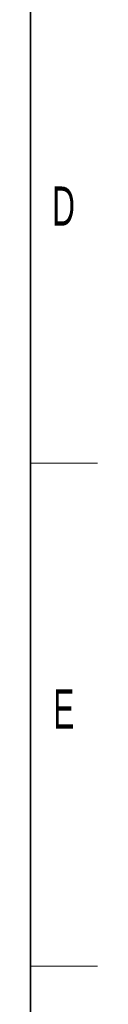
# Model space of a CAD drawing. Header units: millimetres. Extents: x 5 to 418, y 2 to 292.
# Tile 34 of 35: x 408 to 414, y 54 to 142. Entities that reach past the tile are written whole.
import ezdxf

# ---------------------------------------------------------------- set-up
doc = ezdxf.new("R2010")
doc.units = ezdxf.units.MM
doc.layers.add('SLD-0', color=7, linetype='Continuous')
doc.styles.add('SLDTEXTSTYLE0', font='TXT', dxfattribs={"width": 0.605})

msp = doc.modelspace()

# ---------------------------------------------------------------- linework, layer by layer
at = {"layer": 'SLD-0', "lineweight": 35}
msp.add_line((408, 12), (408, 282.5), dxfattribs=at)
at = {"layer": 'SLD-0', "lineweight": 18}
for p, q in [((408, 102.25), (414, 102.25)), ((408, 57.25), (414, 57.25))]:
    msp.add_line(p, q, dxfattribs=at)

# ---------------------------------------------------------------- texts
at = {"layer": 'SLD-0', "char_height": 3.5, "attachment_point": 2, "style": 'SLDTEXTSTYLE0'}
for s, insert in [('D', (410.9597, 127.0011)), ('E', (410.9816, 82.0011))]:
    msp.add_mtext(s, dxfattribs=dict(at, insert=insert))

doc.saveas('drawing.dxf')
